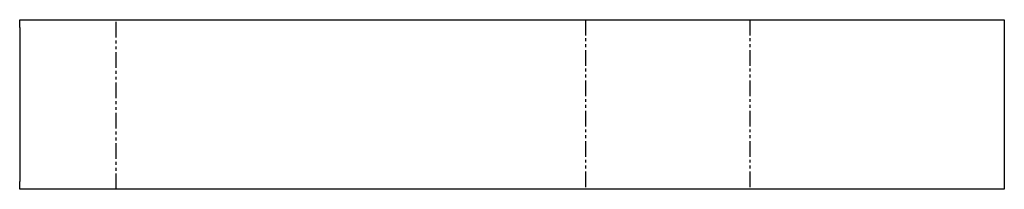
# Model space of a CAD drawing. Header units: millimetres. Extents: x 0 to 511, y 0 to 88.
import ezdxf

# ---------------------------------------------------------------- set-up
doc = ezdxf.new("R2010")
doc.units = ezdxf.units.MM
doc.linetypes.add('SLD-İki-Kısa-Kesik-Çizgili-Uzun-Kesik-Çizgi', pattern=[15.748, 8.128, -1.524, 1.524, -1.524, 1.524, -1.524])
doc.linetypes.add('SLD-Sürekli', pattern=[0])

msp = doc.modelspace()

# ---------------------------------------------------------------- linework, layer by layer
at = {"color": 7, "linetype": 'SLD-Sürekli', "lineweight": 25}
for p, q in [((0.4, 84.4), (0.4, 88.4)), ((0.4, 88.4), (511.34, 88.4)), ((511.34, 88.4), (511.34, 84.4)), ((0.4, 84.4), (0.4, 4.4)), ((511.34, 84.4), (511.34, 4.4)), ((0.4, 0.4), (0.4, 4.4)), ((511.34, 0.4), (0.4, 0.4)), ((511.34, 4.4), (511.34, 0.4))]:
    msp.add_line(p, q, dxfattribs=at)
at = {"color": 7, "linetype": 'SLD-İki-Kısa-Kesik-Çizgili-Uzun-Kesik-Çizgi'}
for p, q in [((50.53, 0.4), (50.53, 88.4)), ((293.97, 88.4), (293.97, 0.4)), ((379.31, 88.4), (379.31, 0.4))]:
    msp.add_line(p, q, dxfattribs=at)

doc.saveas('drawing.dxf')
